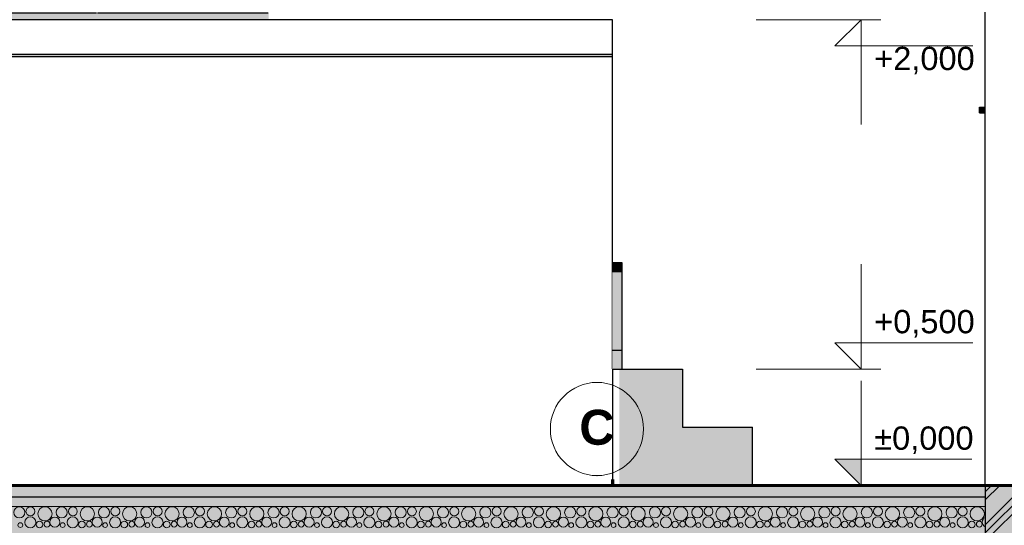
# Model space of a CAD drawing. Header units: millimetres. Extents: x -545704 to -529017, y -3380 to 6527.
# Tile 5 of 15: x -537188 to -532963, y -171 to 2000. Entities that reach past the tile are written whole.
import ezdxf
from ezdxf.enums import TextEntityAlignment as Align

# ---------------------------------------------------------------- set-up
doc = ezdxf.new("R2010")
doc.units = ezdxf.units.MM
doc.header["$MEASUREMENT"] = 0
doc.linetypes.add('Wipeout_Contour', pattern=[1000, 0, -1000])
for name, color, linetype in [('2 - KÓTA NS.2D', 7, 'Continuous'), ('3 - TERÉN NEZPEVNĚNÝ.3D', 7, 'Continuous'), ('3 - ZÁKLADOVÉ PASY.3D', 7, 'Continuous'), ('4 - OBKLADY VNITŘNÍ.3D', 7, 'Continuous'), ('4 - PRVKY KLEMPÍŘSKÉ.3D', 7, 'Continuous'), ('4 - STŘEŠNÍ KRYTINA.3D', 7, 'Continuous'), ('4 - ZDIVO - SCHODIŠTĚ.3D', 7, 'Continuous'), ('4 - ZDIVO - STĚNY NOSNÉ.3D', 7, 'Continuous'), ('5 - SRUB - STĚNY NOSNÉ.4D', 7, 'Continuous'), ('6 - ROUBENKA - ZÁBRADLÍ.5D', 7, 'Continuous'), ('Konstrukce – Dělicí čáry vrstev', 7, 'Continuous'), ('Nové_2 - TEXT HLAVNÍ NS.2D', 7, 'Continuous'), ('Nové_4 - ZDIVO - STĚNY NOSNÉ.3D', 7, 'Continuous'), ('Nové_Výplně - Povrchové', 7, 'Continuous'), ('Otvory – Okna', 7, 'Continuous'), ('Výplně - Povrchové', 7, 'Continuous'), ('Výplně – Řezové', 7, 'Continuous')]:
    doc.layers.add(name, color=color, linetype=linetype)
doc.styles.add('GENEROVANÝ_STYL_1', font='Arial.ttf')
doc.styles.add('GENEROVANÝ_STYL_2', font='Arial Bold.ttf')

# ---------------------------------------------------------------- blocks, each defined once
blk = doc.blocks.new('Řez_3', base_point=(-1697940.5, 0))
at = {"color": 254, "linetype": 'Wipeout_Contour', "lineweight": 0, "ltscale": 5369750.006657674}
blk.add_wipeout([(-540544.2, 26), (-539694.2, 26), (-539694.2, 0), (-535044.2, 0), (-535044.2, 26), (-534944.2, 26), (-534944.2, 500), (-534644.2, 500), (-534644.2, 1840), (-540544.2, 1840)], dxfattribs=at).dxf.layer = 'Nové_Výplně - Povrchové'
at = {"color": 254, "linetype": 'Wipeout_Contour', "lineweight": 0, "ltscale": 2150390.682267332}
blk.add_wipeout([(-540544.2, 1850), (-534644.2, 1850), (-534644.2, 2000), (-540544.2, 2000)], dxfattribs=at).dxf.layer = 'Nové_Výplně - Povrchové'
at = {"layer": 'Nové_4 - ZDIVO - STĚNY NOSNÉ.3D', "color": 7, "linetype": 'Continuous', "lineweight": 30}
blk.add_line((-534644.2, 500), (-534644.2, 1840), dxfattribs=at)
blk = doc.blocks.new('Řez_4', base_point=(-1697940.5, 0))
at = {"layer": 'Výplně – Řezové', "linetype": 'Continuous', "lineweight": 0, "true_color": 0x000000}
h = blk.add_hatch(dxfattribs=at)
h.set_pattern_fill('TERÉN___PŮVODNÍ', color=18, style=0, pattern_type=2)
h.set_pattern_definition([(45, (-1697940.48, 0), (-88.388348, 88.388348), []), (45, (-1697958.16, 17.68), (-88.388348, 88.388348), []), (45, (-1697975.84, 35.36), (-88.388348, 88.388348), [])])
h.paths.add_polyline_path([(-542997.7, -2500), (-531139.6, -2500), (-531139.6, 0), (-533044.2, 0), (-533044.2, -240), (-540544.2, -240), (-540544.2, -400), (-542997.7, -400)])
at = {"layer": '3 - TERÉN NEZPEVNĚNÝ.3D', "color": 7, "linetype": 'Continuous', "lineweight": 30}
blk.add_line((-531139.6, 0), (-533044.2, 0), dxfattribs=at)
at = {"layer": 'Konstrukce – Dělicí čáry vrstev', "color": 7, "linetype": 'Continuous', "lineweight": 30, "flags": 128}
blk.add_lwpolyline([(-533044.2, 0), (-533044.2, -50), (-533044.2, -90), (-533044.2, -240)], dxfattribs=at)
blk = doc.blocks.new('Řez_5', base_point=(-1697940.5, 0))
at = {"color": 254, "linetype": 'Wipeout_Contour', "lineweight": 0, "ltscale": 2139177.343828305}
blk.add_wipeout([(-534944.2, 500), (-534944.2, 26), (-534644.2, 26), (-534644.2, 500)], dxfattribs=at).dxf.layer = 'Výplně - Povrchové'
at = {"layer": '4 - ZDIVO - STĚNY NOSNÉ.3D', "color": 7, "linetype": 'Continuous', "lineweight": 30}
blk.add_line((-534644.2, 500), (-534644.2, 26), dxfattribs=at)
blk = doc.blocks.new('Řez_8', base_point=(-1697940.5, 0))
at = {"color": 254, "linetype": 'Wipeout_Contour', "lineweight": 0, "ltscale": 5371636.00917167}
blk.add_wipeout([(-537594.2, 2029.7), (-537594.2, 2029.2), (-536858.7, 2029.2), (-536858.7, 2081.2), (-536859.3, 2080.2), (-536860.9, 2081.8), (-536862.6, 2094.5), (-536862.6, 6075.3), (-537591.7, 6076), (-537591.7, 2029.7)], dxfattribs=at).dxf.layer = 'Výplně - Povrchové'
at = {"color": 254, "linetype": 'Wipeout_Contour', "lineweight": 0, "ltscale": 4290542.998758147}
blk.add_wipeout([(-536853.7, 6075.3), (-536853.7, 2029.2), (-536121.7, 2029.2), (-536121.7, 2081.2), (-536122.3, 2080.2), (-536123.9, 2081.8), (-536125.6, 2094.5), (-536125.6, 6074.6)], dxfattribs=at).dxf.layer = 'Výplně - Povrchové'
at = {"color": 254, "linetype": 'Wipeout_Contour', "lineweight": 0, "ltscale": 2147442.122060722}
blk.add_wipeout([(-536119.2, 2029.2), (-537594.2, 2029.2), (-537594.2, 2016.9), (-536119.2, 2016.9)], dxfattribs=at).dxf.layer = 'Výplně - Povrchové'
at = {"layer": '4 - STŘEŠNÍ KRYTINA.3D', "linetype": 'Continuous', "lineweight": 0, "true_color": 0x000000}
blk.add_hatch(color=18, dxfattribs=at).paths.add_polyline_path([(-536119.2, 2029.2), (-537594.2, 2029.2), (-537594.2, 2016.9), (-536119.2, 2016.9)])
at = {"color": 254, "linetype": 'Wipeout_Contour', "lineweight": 0, "ltscale": 2147441.902780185}
blk.add_wipeout([(-536119.2, 2016.9), (-537594.2, 2016.9), (-537594.2, 2000), (-536119.2, 2000)], dxfattribs=at).dxf.layer = 'Výplně - Povrchové'
at = {"layer": '4 - STŘEŠNÍ KRYTINA.3D', "linetype": 'Continuous', "lineweight": 0, "true_color": 0x000000}
for points in [[(-536879.4, 2070.7), (-536874.4, 2062.6), (-536872.4, 2061.6), (-536871.6, 2063.2), (-536858.7, 2029.2), (-536858.7, 2029.2), (-536858.7, 2081.2), (-536859.3, 2080.2), (-536860.9, 2081.8), (-536862.6, 2094.5), (-536862.6, 6075.3), (-536880, 6075.3), (-536880, 2078.3)], [(-536142.6, 2070.6), (-536137.5, 2062.4), (-536135.6, 2061.5), (-536134.8, 2063), (-536121.9, 2029.2), (-536121.7, 2029.2), (-536121.7, 2081.2), (-536122.3, 2080.2), (-536123.9, 2081.8), (-536125.6, 2094.5), (-536125.6, 6074.6), (-536143.2, 6074.6), (-536143.2, 2078.1)], [(-536119.2, 2016.9), (-537594.2, 2016.9), (-537594.2, 2000), (-536119.2, 2000)]]:
    blk.add_hatch(color=18, dxfattribs=at).paths.add_polyline_path(points)
at = {"layer": '4 - STŘEŠNÍ KRYTINA.3D', "color": 181, "linetype": 'Continuous', "lineweight": 30, "true_color": 0x9e3eff}
for p, q in [((-537594.2, 2029.7), (-537594.2, 2029.2)), ((-537594.2, 2029.2), (-536858.7, 2029.2)), ((-536853.7, 2029.2), (-536121.7, 2029.2))]:
    blk.add_line(p, q, dxfattribs=at)
blk = doc.blocks.new('Řez_10', base_point=(-1697940.5, 0))
at = {"color": 254, "linetype": 'Wipeout_Contour', "lineweight": 0, "ltscale": 2150389.539368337}
blk.add_wipeout([(-534644.2, 1850), (-540544.2, 1850), (-540544.2, 1840), (-534644.2, 1840)], dxfattribs=at).dxf.layer = 'Výplně - Povrchové'
at = {"layer": 'Výplně - Povrchové', "linetype": 'Continuous', "lineweight": 0, "true_color": 0x000000}
h = blk.add_hatch(dxfattribs=at)
h.set_pattern_fill('TERÉN___PÍSEK', color=18, style=0, pattern_type=2)
h.set_pattern_definition([(45, (-1697940.485, 200), (-63.63961, 63.63961), [0, -60, 0, -90]), (110, (-1697740.485, 200), (84.572336, 30.781813), [0, -44, 0, -76])])
h.paths.add_polyline_path([(-534644.2, 1850), (-540544.2, 1850), (-540544.2, 1840), (-534644.2, 1840)])
at = {"layer": '4 - PRVKY KLEMPÍŘSKÉ.3D', "color": 181, "linetype": 'Continuous', "lineweight": 30, "true_color": 0x9e3eff}
for q in [(-540544.2, 1840), (-534644.2, 1850)]:
    blk.add_line((-534644.2, 1840), q, dxfattribs=at)
blk = doc.blocks.new('Řez_12', base_point=(-1697940.5, 0))
at = {"color": 254, "linetype": 'Wipeout_Contour', "lineweight": 0, "ltscale": 3207783.528904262}
blk.add_wipeout([(-534644.2, 579.6), (-534644.2, 480), (-534643, 480), (-534643, 500), (-534604.2, 500), (-534604.2, 579.6)], dxfattribs=at).dxf.layer = 'Výplně - Povrchové'
at = {"layer": '6 - ROUBENKA - ZÁBRADLÍ.5D', "linetype": 'Continuous', "lineweight": 0, "true_color": 0x000000}
blk.add_hatch(color=18, dxfattribs=at).paths.add_polyline_path([(-534644.2, 579.6), (-534644.2, 480), (-534643, 480), (-534643, 500), (-534604.2, 500), (-534604.2, 579.6)])
at = {"layer": '6 - ROUBENKA - ZÁBRADLÍ.5D', "color": 7, "linetype": 'Continuous', "lineweight": 30}
for p, q in [((-534604.2, 579.6), (-534604.2, 500)), ((-534643, 480), (-534644.2, 480))]:
    blk.add_line(p, q, dxfattribs=at)
blk = doc.blocks.new('Řez_14', base_point=(-1697940.5, 0))
at = {"color": 254, "linetype": 'Wipeout_Contour', "lineweight": 0, "ltscale": 2138500.163179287}
blk.add_wipeout([(-534604.2, 957.3), (-534644.2, 957.3), (-534644.2, 917.3), (-534604.2, 917.3)], dxfattribs=at).dxf.layer = 'Výplně - Povrchové'
at = {"layer": '6 - ROUBENKA - ZÁBRADLÍ.5D', "linetype": 'Continuous', "lineweight": 0, "true_color": 0x000000}
blk.add_hatch(color=18, dxfattribs=at).paths.add_polyline_path([(-534604.2, 957.3), (-534644.2, 957.3), (-534644.2, 917.3), (-534604.2, 917.3)])
at = {"layer": '6 - ROUBENKA - ZÁBRADLÍ.5D', "color": 7, "linetype": 'Continuous', "lineweight": 30}
blk.add_line((-534644.2, 957.3), (-534604.2, 957.3), dxfattribs=at)
at = {"color": 254, "linetype": 'Wipeout_Contour', "lineweight": 0, "ltscale": 2138499.07727632}
blk.add_wipeout([(-534604.2, 579.6), (-534604.2, 917.3), (-534644.2, 917.3), (-534644.2, 579.6)], dxfattribs=at).dxf.layer = 'Výplně - Povrchové'
at = {"layer": '6 - ROUBENKA - ZÁBRADLÍ.5D', "linetype": 'Continuous', "lineweight": 0, "true_color": 0x000000}
blk.add_hatch(color=18, dxfattribs=at).paths.add_polyline_path([(-534604.2, 579.6), (-534604.2, 917.3), (-534644.2, 917.3), (-534644.2, 579.6)])
at = {"layer": '6 - ROUBENKA - ZÁBRADLÍ.5D', "color": 7, "linetype": 'Continuous', "lineweight": 30}
for p, q in [((-534604.2, 957.3), (-534604.2, 917.3)), ((-534604.2, 917.3), (-534644.2, 917.3)), ((-534604.2, 917.3), (-534604.2, 579.6)), ((-534604.2, 579.6), (-534644.2, 579.6))]:
    blk.add_line(p, q, dxfattribs=at)
blk = doc.blocks.new('Řez_19', base_point=(-1697940.5, 0))
at = {"color": 254, "linetype": 'Wipeout_Contour', "lineweight": 0, "ltscale": 3206058.789821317}
blk.add_wipeout([(-534043, 0), (-534043, 250), (-534343, 250), (-534343, 500), (-534643, 500), (-534643, 0)], dxfattribs=at).dxf.layer = 'Výplně - Povrchové'
at = {"layer": '4 - ZDIVO - SCHODIŠTĚ.3D', "linetype": 'Continuous', "lineweight": 0, "true_color": 0x000000}
blk.add_hatch(color=18, dxfattribs=at).paths.add_polyline_path([(-534614.2, 0), (-534043, 0), (-534043, 250), (-534343, 250), (-534343, 500), (-534614.2, 500)])
at = {"layer": '4 - ZDIVO - SCHODIŠTĚ.3D', "color": 7, "linetype": 'Continuous', "lineweight": 30}
for p, q in [((-534643, 500), (-534343, 500)), ((-534643, 0), (-534643, 500)), ((-534343, 500), (-534343, 250)), ((-534343, 250), (-534043, 250)), ((-534043, 0), (-534043, 250))]:
    blk.add_line(p, q, dxfattribs=at)
blk = doc.blocks.new('*X24', base_point=(-1697940.5, 0))
at = {"layer": 'Výplně – Řezové', "color": 7, "linetype": 'Continuous', "lineweight": 0}
for centre, radius in [((-537189.6, -115.4), 23.9), ((-537141.6, -111), 19.2), ((-537079.5, -121.6), 30.6), ((-537007.8, -115.4), 23.9), ((-536959.7, -111), 19.2), ((-536897.7, -121.6), 30.6), ((-536825.9, -115.4), 23.9), ((-536777.9, -111), 19.2), ((-536715.8, -121.6), 30.6), ((-536644.1, -115.4), 23.9), ((-536596, -111), 19.2), ((-536534, -121.6), 30.6), ((-536462.2, -115.4), 23.9), ((-536414.2, -111), 19.2), ((-536352.1, -121.6), 30.6), ((-536280.3, -115.4), 23.9), ((-536232.3, -111), 19.2), ((-536170.3, -121.6), 30.6), ((-536098.5, -115.4), 23.9), ((-536050.5, -111), 19.2), ((-535988.4, -121.6), 30.6), ((-535916.6, -115.4), 23.9), ((-535868.6, -111), 19.2), ((-535806.6, -121.6), 30.6), ((-535734.8, -115.4), 23.9), ((-535686.8, -111), 19.2), ((-535624.7, -121.6), 30.6), ((-535552.9, -115.4), 23.9), ((-535504.9, -111), 19.2), ((-535442.9, -121.6), 30.6), ((-535371.1, -115.4), 23.9), ((-535323.1, -111), 19.2), ((-535261, -121.6), 30.6), ((-535189.2, -115.4), 23.9), ((-535141.2, -111), 19.2), ((-535079.1, -121.6), 30.6), ((-535007.4, -115.4), 23.9), ((-534959.3, -111), 19.2), ((-534897.3, -121.6), 30.6), ((-534825.5, -115.4), 23.9), ((-534777.5, -111), 19.2), ((-534715.4, -121.6), 30.6), ((-534643.7, -115.4), 23.9), ((-534595.6, -111), 19.2), ((-534533.6, -121.6), 30.6), ((-534461.8, -115.4), 23.9), ((-534413.8, -111), 19.2), ((-534351.7, -121.6), 30.6), ((-534280, -115.4), 23.9), ((-534231.9, -111), 19.2), ((-534169.9, -121.6), 30.6), ((-534098.1, -115.4), 23.9), ((-534050.1, -111), 19.2), ((-533988, -121.6), 30.6), ((-533916.2, -115.4), 23.9), ((-533868.2, -111), 19.2), ((-533806.2, -121.6), 30.6), ((-533734.4, -115.4), 23.9), ((-533686.4, -111), 19.2), ((-533624.3, -121.6), 30.6), ((-533552.5, -115.4), 23.9), ((-533504.5, -111), 19.2), ((-533442.5, -121.6), 30.6), ((-533370.7, -115.4), 23.9), ((-533322.7, -111), 19.2), ((-533260.6, -121.6), 30.6), ((-533188.8, -115.4), 23.9), ((-533140.8, -111), 19.2), ((-533078.8, -121.6), 30.6), ((-537185.2, -169.8), 10.3), ((-537142.1, -158.1), 23.7), ((-537102.6, -167.7), 14.3), ((-537070.7, -165.9), 12.5), ((-537037, -157.1), 21.3), ((-537003.3, -169.8), 10.3), ((-536960.3, -158.1), 23.7), ((-536920.7, -167.7), 14.3), ((-536888.8, -165.9), 12.5), ((-536855.1, -157.1), 21.3), ((-536821.4, -169.8), 10.3), ((-536778.4, -158.1), 23.7), ((-536738.9, -167.7), 14.3), ((-536707, -165.9), 12.5), ((-536673.3, -157.1), 21.3), ((-536639.6, -169.8), 10.3), ((-536596.5, -158.1), 23.7), ((-536557, -167.7), 14.3), ((-536525.1, -165.9), 12.5), ((-536491.4, -157.1), 21.3), ((-536457.7, -169.8), 10.3), ((-536414.7, -158.1), 23.7), ((-536375.2, -167.7), 14.3), ((-536343.3, -165.9), 12.5), ((-536309.6, -157.1), 21.3), ((-536275.9, -169.8), 10.3), ((-536232.8, -158.1), 23.7), ((-536193.3, -167.7), 14.3), ((-536161.4, -165.9), 12.5), ((-536127.7, -157.1), 21.3), ((-536094, -169.8), 10.3), ((-536051, -158.1), 23.7), ((-536011.5, -167.7), 14.3), ((-535979.6, -165.9), 12.5), ((-535945.9, -157.1), 21.3), ((-535912.2, -169.8), 10.3), ((-535869.1, -158.1), 23.7), ((-535829.6, -167.7), 14.3), ((-535797.7, -165.9), 12.5), ((-535764, -157.1), 21.3), ((-535730.3, -169.8), 10.3), ((-535687.3, -158.1), 23.7), ((-535647.8, -167.7), 14.3), ((-535615.8, -165.9), 12.5), ((-535582.2, -157.1), 21.3), ((-535548.5, -169.8), 10.3), ((-535505.4, -158.1), 23.7), ((-535465.9, -167.7), 14.3), ((-535434, -165.9), 12.5), ((-535400.3, -157.1), 21.3), ((-535366.6, -169.8), 10.3), ((-535323.6, -158.1), 23.7), ((-535284.1, -167.7), 14.3), ((-535252.1, -165.9), 12.5), ((-535218.5, -157.1), 21.3), ((-535184.8, -169.8), 10.3), ((-535141.7, -158.1), 23.7), ((-535102.2, -167.7), 14.3), ((-535070.3, -165.9), 12.5), ((-535036.6, -157.1), 21.3), ((-535002.9, -169.8), 10.3), ((-534959.9, -158.1), 23.7), ((-534920.3, -167.7), 14.3), ((-534888.4, -165.9), 12.5), ((-534854.7, -157.1), 21.3), ((-534821.1, -169.8), 10.3), ((-534778, -158.1), 23.7), ((-534738.5, -167.7), 14.3), ((-534706.6, -165.9), 12.5), ((-534672.9, -157.1), 21.3), ((-534639.2, -169.8), 10.3), ((-534596.2, -158.1), 23.7), ((-534556.6, -167.7), 14.3), ((-534524.7, -165.9), 12.5), ((-534491, -157.1), 21.3), ((-534457.3, -169.8), 10.3), ((-534414.3, -158.1), 23.7), ((-534374.8, -167.7), 14.3), ((-534342.9, -165.9), 12.5), ((-534309.2, -157.1), 21.3), ((-534275.5, -169.8), 10.3), ((-534232.4, -158.1), 23.7), ((-534192.9, -167.7), 14.3), ((-534161, -165.9), 12.5), ((-534127.3, -157.1), 21.3), ((-534093.6, -169.8), 10.3), ((-534050.6, -158.1), 23.7), ((-534011.1, -167.7), 14.3), ((-533979.2, -165.9), 12.5), ((-533945.5, -157.1), 21.3), ((-533911.8, -169.8), 10.3), ((-533868.7, -158.1), 23.7), ((-533829.2, -167.7), 14.3), ((-533797.3, -165.9), 12.5), ((-533763.6, -157.1), 21.3), ((-533729.9, -169.8), 10.3), ((-533686.9, -158.1), 23.7), ((-533647.4, -167.7), 14.3), ((-533615.5, -165.9), 12.5), ((-533581.8, -157.1), 21.3), ((-533548.1, -169.8), 10.3), ((-533505, -158.1), 23.7), ((-533465.5, -167.7), 14.3), ((-533433.6, -165.9), 12.5), ((-533399.9, -157.1), 21.3), ((-533366.2, -169.8), 10.3), ((-533323.2, -158.1), 23.7), ((-533283.7, -167.7), 14.3), ((-533251.7, -165.9), 12.5), ((-533218.1, -157.1), 21.3), ((-533184.4, -169.8), 10.3), ((-533141.3, -158.1), 23.7), ((-533101.8, -167.7), 14.3), ((-533069.9, -165.9), 12.5)]:
    blk.add_circle(centre, radius, dxfattribs=at)
for centre, radius, start, end in [((-537052.1, -67.1), 23.7, 255.0155, 284.9845), ((-537012.6, -76.7), 14.3, 248.4621, 291.5379), ((-536870.3, -67.1), 23.7, 255.0155, 284.9845), ((-536830.7, -76.7), 14.3, 248.4621, 291.5379), ((-536688.4, -67.1), 23.7, 255.0155, 284.9845), ((-536648.9, -76.7), 14.3, 248.4621, 291.5379), ((-536506.5, -67.1), 23.7, 255.0155, 284.9845), ((-536467, -76.7), 14.3, 248.4621, 291.5379), ((-536324.7, -67.1), 23.7, 255.0155, 284.9845), ((-536285.2, -76.7), 14.3, 248.4621, 291.5379), ((-536142.8, -67.1), 23.7, 255.0155, 284.9845), ((-536103.3, -76.7), 14.3, 248.4621, 291.5379), ((-535961, -67.1), 23.7, 255.0155, 284.9845), ((-535921.5, -76.7), 14.3, 248.4621, 291.5379), ((-535779.1, -67.1), 23.7, 255.0155, 284.9845), ((-535739.6, -76.7), 14.3, 248.4621, 291.5379), ((-535597.3, -67.1), 23.7, 255.0155, 284.9845), ((-535557.8, -76.7), 14.3, 248.4621, 291.5379), ((-535415.4, -67.1), 23.7, 255.0155, 284.9845), ((-535375.9, -76.7), 14.3, 248.4621, 291.5379), ((-535233.6, -67.1), 23.7, 255.0155, 284.9845), ((-535194.1, -76.7), 14.3, 248.4621, 291.5379), ((-535051.7, -67.1), 23.7, 255.0155, 284.9845), ((-535012.2, -76.7), 14.3, 248.4621, 291.5379), ((-534869.9, -67.1), 23.7, 255.0155, 284.9845), ((-534830.3, -76.7), 14.3, 248.4621, 291.5379), ((-534688, -67.1), 23.7, 255.0155, 284.9845), ((-534648.5, -76.7), 14.3, 248.4621, 291.5379), ((-534506.2, -67.1), 23.7, 255.0155, 284.9845), ((-534466.6, -76.7), 14.3, 248.4621, 291.5379), ((-534324.3, -67.1), 23.7, 255.0155, 284.9845), ((-534284.8, -76.7), 14.3, 248.4621, 291.5379), ((-534142.4, -67.1), 23.7, 255.0155, 284.9845), ((-534102.9, -76.7), 14.3, 248.4621, 291.5379), ((-533960.6, -67.1), 23.7, 255.0155, 284.9845), ((-533921.1, -76.7), 14.3, 248.4621, 291.5379), ((-533778.7, -67.1), 23.7, 255.0155, 284.9845), ((-533739.2, -76.7), 14.3, 248.4621, 291.5379), ((-533596.9, -67.1), 23.7, 255.0155, 284.9845), ((-533557.4, -76.7), 14.3, 248.4621, 291.5379), ((-533415, -67.1), 23.7, 255.0155, 284.9845), ((-533375.5, -76.7), 14.3, 248.4621, 291.5379), ((-533233.2, -67.1), 23.7, 255.0155, 284.9845), ((-533193.7, -76.7), 14.3, 248.4621, 291.5379), ((-533051.3, -67.1), 23.7, 255.0155, 284.9845), ((-533036.2, -157.1), 21.3, 112.1268, 247.8732)]:
    blk.add_arc(centre, radius, start, end, dxfattribs=at)
blk = doc.blocks.new('Řez_21', base_point=(-1697940.5, 0))
at = {"layer": 'Výplně – Řezové', "linetype": 'Continuous', "lineweight": 0, "true_color": 0x000000}
h = blk.add_hatch(dxfattribs=at)
h.set_pattern_fill('UMĚLÝ_KÁMEN__OBKLADY__DL_2F', color=18, style=0, pattern_type=2)
h.set_pattern_definition([(0, (-1697940.485, 0), (0, 21.6506351), [0, -12.5]), (0, (-1697934.235, 10.825), (0, 21.6506351), [0, -12.5])])
h.paths.add_polyline_path([(-540544.2, -50), (-533044.2, -50), (-533044.2, 0), (-540544.2, 0)])
h = blk.add_hatch(dxfattribs=at)
h.set_pattern_fill('TERÉN___PÍSEK', color=18, style=0, pattern_type=2)
h.set_pattern_definition([(45, (-1697940.485, 200), (-63.63961, 63.63961), [0, -60, 0, -90]), (110, (-1697740.485, 200), (84.572336, 30.781813), [0, -44, 0, -76])])
h.paths.add_polyline_path([(-540544.2, -50), (-540544.2, -90), (-533044.2, -90), (-533044.2, -50)])
at = {"layer": '5 - SRUB - STĚNY NOSNÉ.4D', "color": 7, "linetype": 'Continuous', "lineweight": 60}
blk.add_line((-533044.2, 0), (-540544.2, 0), dxfattribs=at)
at = {"layer": 'Konstrukce – Dělicí čáry vrstev', "color": 7, "linetype": 'Continuous', "lineweight": 30}
blk.add_line((-533044.2, -50), (-540544.2, -50), dxfattribs=at)
at = {"layer": 'Konstrukce – Dělicí čáry vrstev', "color": 7, "linetype": 'Continuous', "lineweight": 0}
blk.add_line((-533044.2, -90), (-540544.2, -90), dxfattribs=at)
at = {"layer": '5 - SRUB - STĚNY NOSNÉ.4D', "lineweight": 0}
blk.add_blockref('*X24', (-1697940.5, 0), dxfattribs=at)
blk = doc.blocks.new('Řez_23', base_point=(-1697940.5, 0))
at = {"color": 254, "linetype": 'Wipeout_Contour', "lineweight": 0, "ltscale": 2139376.876358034}
blk.add_wipeout([(-534644.2, 26), (-535044.2, 26), (-535044.2, 0), (-534644.2, 0)], dxfattribs=at).dxf.layer = 'Výplně - Povrchové'
at = {"layer": '3 - ZÁKLADOVÉ PASY.3D', "color": 7, "linetype": 'Continuous', "lineweight": 60}
blk.add_line((-534644.2, 26), (-534644.2, 0), dxfattribs=at)
blk = doc.blocks.new('Řez_25', base_point=(-1697940.5, 0))
at = {"color": 254, "linetype": 'Wipeout_Contour', "lineweight": 0, "ltscale": 2131417.322750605}
blk.add_wipeout([(-533044.2, 3500), (-533044.2, 3050), (-532644.2, 3050), (-532644.2, 3500)], dxfattribs=at).dxf.layer = 'Výplně - Povrchové'
at = {"color": 254, "linetype": 'Wipeout_Contour', "lineweight": 0, "ltscale": 2131391.588503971}
blk.add_wipeout([(-533044.2, 2800), (-533044.2, 0), (-532644.2, 0), (-532644.2, 2800)], dxfattribs=at).dxf.layer = 'Výplně - Povrchové'
at = {"layer": '4 - ZDIVO - STĚNY NOSNÉ.3D', "color": 7, "linetype": 'Continuous', "lineweight": 30}
for p, q in [((-533044.2, 3500), (-532644.2, 3500)), ((-533044.2, 3050), (-533044.2, 3500)), ((-533044.2, 0), (-533044.2, 2800))]:
    blk.add_line(p, q, dxfattribs=at)
blk = doc.blocks.new('Řez_28', base_point=(-1697940.5, 0))
at = {"color": 254, "linetype": 'Wipeout_Contour', "lineweight": 0, "ltscale": 2132236.631304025}
blk.add_wipeout([(-533069.2, 1600), (-533044.2, 1600), (-533044.2, 1625), (-533069.2, 1625)], dxfattribs=at).dxf.layer = 'Výplně - Povrchové'
at = {"layer": 'Otvory – Okna', "linetype": 'Continuous', "lineweight": 0, "true_color": 0x000000}
blk.add_hatch(color=18, dxfattribs=at).paths.add_polyline_path([(-533069.2, 1600), (-533044.2, 1600), (-533044.2, 1625), (-533069.2, 1625)])
at = {"layer": 'Otvory – Okna', "color": 181, "linetype": 'Continuous', "lineweight": 30, "true_color": 0x9e3eff}
for p, q in [((-533069.2, 1625), (-533044.2, 1625)), ((-533069.2, 1600), (-533069.2, 1625)), ((-533069.2, 1600), (-533044.2, 1600))]:
    blk.add_line(p, q, dxfattribs=at)
blk = doc.blocks.new('Řez_32', base_point=(-1697940.5, 0))
at = {"layer": '4 - PRVKY KLEMPÍŘSKÉ.3D', "color": 181, "linetype": 'Continuous', "lineweight": 30, "true_color": 0x9e3eff}
for p, q in [((-534644.2, 2000), (-540544.2, 2000)), ((-534644.2, 1850), (-534644.2, 2000)), ((-534644.2, 1850), (-540544.2, 1850))]:
    blk.add_line(p, q, dxfattribs=at)
blk = doc.blocks.new('Kóta_2', base_point=(-533577, 0))
at = {"layer": '2 - KÓTA NS.2D', "linetype": 'Continuous', "lineweight": 15, "true_color": 0x007d00}
blk.add_hatch(color=96, dxfattribs=at).paths.add_polyline_path([(-533577, 0), (-533577, 112.5), (-533689.5, 112.5)])
at = {"layer": '2 - KÓTA NS.2D', "color": 96, "linetype": 'Continuous', "lineweight": 15, "true_color": 0x007d00}
for p, q in [((-533577, 3070), (-533577, 3520)), ((-533577, 3070), (-533689.5, 3182.5)), ((-533689.5, 3182.5), (-533577, 3182.5)), ((-533577, 3182.5), (-533097.4, 3182.5)), ((-533577, 2650), (-533689.5, 2537.5)), ((-533577, 2650), (-533577, 2200)), ((-533689.5, 2537.5), (-533577, 2537.5)), ((-533577, 2537.5), (-533097.4, 2537.5)), ((-533577, 2000), (-533689.5, 1887.5)), ((-533577, 2000), (-533577, 1550)), ((-533689.5, 1887.5), (-533577, 1887.5)), ((-533577, 1887.5), (-533097.4, 1887.5)), ((-533577, 500), (-533577, 950)), ((-533577, 500), (-533689.5, 612.5)), ((-533689.5, 612.5), (-533577, 612.5)), ((-533577, 612.5), (-533097.4, 612.5)), ((-533577, 0), (-533577, 450)), ((-533577, 0), (-533689.5, 112.5)), ((-533689.5, 112.5), (-533577, 112.5)), ((-533577, 112.5), (-533102.3, 112.5))]:
    blk.add_line(p, q, dxfattribs=at)
at = {"layer": '2 - KÓTA NS.2D', "color": 96, "linetype": 'Continuous', "lineweight": 0, "true_color": 0x007d00}
for p, q in [((-533577, 3070), (-534027, 3070)), ((-533577, 3070), (-533492.6, 3070)), ((-533577, 2650), (-534027, 2650)), ((-533577, 2650), (-533492.6, 2650)), ((-533577, 2000), (-534027, 2000)), ((-533577, 2000), (-533492.6, 2000)), ((-533577, 500), (-534027, 500)), ((-533577, 500), (-533492.6, 500)), ((-533577, 0), (-533661.4, 0)), ((-533577, 0), (-533127, 0))]:
    blk.add_line(p, q, dxfattribs=at)
at = {"layer": '2 - KÓTA NS.2D', "color": 96, "lineweight": 0, "true_color": 0x007d00, "char_height": 100, "attachment_point": 7, "style": 'GENEROVANÝ_STYL_1'}
for s, insert in [('\\A1;{\\pql;\\fArial|b0|i0|c0|p0;\\W1.000000;+3,070}', (-533520.7, 3205)), ('\\A1;{\\pql;\\fArial|b0|i0|c0|p0;\\W1.000000;+2,650}', (-533520.7, 2415)), ('\\A1;{\\pql;\\fArial|b0|i0|c0|p0;\\W1.000000;+2,000}', (-533520.7, 1765)), ('\\A1;{\\pql;\\fArial|b0|i0|c0|p0;\\W1.000000;+0,500}', (-533520.7, 635)), ('\\A1;{\\pql;\\fArial|b0|i0|c0|p0;\\W1.000000;±0,000}', (-533520.7, 135))]:
    blk.add_mtext(s, dxfattribs=dict(at, insert=insert))
blk = doc.blocks.new('Popiska_5', base_point=(-534710.6, 42.7))
at = {"layer": 'Nové_2 - TEXT HLAVNÍ NS.2D', "color": 5, "linetype": 'Continuous', "lineweight": 15, "true_color": 0x1c1cff, "flags": 128}
blk.add_lwpolyline([(-534510.6, 242.7, 1), (-534910.6, 242.7, 1)], format="xyb", close=True, dxfattribs=at)
at = {"layer": 'Nové_2 - TEXT HLAVNÍ NS.2D', "color": 5, "linetype": 'Continuous', "lineweight": 15, "true_color": 0x1c1cff}
blk.add_point((-534710.6, 42.7), dxfattribs=at)
at = {"layer": 'Nové_2 - TEXT HLAVNÍ NS.2D', "color": 5, "lineweight": 0, "true_color": 0x1c1cff, "style": 'GENEROVANÝ_STYL_2'}
blk.add_attdef('customHeadContent', text='', height=150, dxfattribs=at).set_placement((-534710.6, 250.1), align=Align.MIDDLE_CENTER)

msp = doc.modelspace()

# ---------------------------------------------------------------- block references
at = {"layer": 'Nové_4 - ZDIVO - STĚNY NOSNÉ.3D', "lineweight": 0}
msp.add_blockref('Řez_3', (-1697940.5, 0), dxfattribs=at)

# ---------------------------------------------------------------- next in the draw order: block references
at = {"layer": '3 - TERÉN NEZPEVNĚNÝ.3D', "lineweight": 0}
msp.add_blockref('Řez_4', (-1697940.5, 0), dxfattribs=at)
at = {"layer": '4 - PRVKY KLEMPÍŘSKÉ.3D', "lineweight": 0}
msp.add_blockref('Řez_10', (-1697940.5, 0), dxfattribs=at)
at = {"layer": '4 - STŘEŠNÍ KRYTINA.3D', "lineweight": 0}
msp.add_blockref('Řez_8', (-1697940.5, 0), dxfattribs=at)
at = {"layer": '4 - ZDIVO - STĚNY NOSNÉ.3D', "lineweight": 0}
msp.add_blockref('Řez_5', (-1697940.5, 0), dxfattribs=at)

# ---------------------------------------------------------------- next in the draw order: block references
at = {"layer": '4 - PRVKY KLEMPÍŘSKÉ.3D', "lineweight": 0}
msp.add_blockref('Řez_32', (-1697940.5, 0), dxfattribs=at)
at = {"layer": '6 - ROUBENKA - ZÁBRADLÍ.5D', "lineweight": 0}
msp.add_blockref('Řez_12', (-1697940.5, 0), dxfattribs=at)

# ---------------------------------------------------------------- next in the draw order: block references
at = {"layer": '4 - ZDIVO - SCHODIŠTĚ.3D', "lineweight": 0}
msp.add_blockref('Řez_19', (-1697940.5, 0), dxfattribs=at)
at = {"layer": '6 - ROUBENKA - ZÁBRADLÍ.5D', "lineweight": 0}
msp.add_blockref('Řez_14', (-1697940.5, 0), dxfattribs=at)

# ---------------------------------------------------------------- next in the draw order: block references
at = {"layer": '5 - SRUB - STĚNY NOSNÉ.4D', "lineweight": 0}
msp.add_blockref('Řez_21', (-1697940.5, 0), dxfattribs=at)

# ---------------------------------------------------------------- next in the draw order: block references
at = {"layer": '3 - ZÁKLADOVÉ PASY.3D', "lineweight": 0}
msp.add_blockref('Řez_23', (-1697940.5, 0), dxfattribs=at)
at = {"layer": '4 - ZDIVO - STĚNY NOSNÉ.3D', "lineweight": 0}
msp.add_blockref('Řez_25', (-1697940.5, 0), dxfattribs=at)

# ---------------------------------------------------------------- next in the draw order: hatches: boundary and pattern name
at = {"layer": '4 - OBKLADY VNITŘNÍ.3D', "linetype": 'Continuous', "lineweight": 0}
msp.add_hatch(color=255, dxfattribs=at).paths.add_polyline_path([(-529017.4, 0), (-545704.5, 0), (-545704.5, -3379.6), (-529017.4, -3379.6)])

# ---------------------------------------------------------------- next in the draw order: linework, layer by layer
at = {"layer": '4 - OBKLADY VNITŘNÍ.3D', "color": 7, "linetype": 'Continuous', "lineweight": 60, "flags": 128}
msp.add_lwpolyline([(-529017.4, 0), (-545704.5, 0), (-545704.5, -3379.6), (-529017.4, -3379.6)], close=True, dxfattribs=at)

# ---------------------------------------------------------------- next in the draw order: block references
at = {"layer": 'Nové_2 - TEXT HLAVNÍ NS.2D', "color": 5, "linetype": 'Continuous', "lineweight": 15, "true_color": 0x1c1cff}
msp.add_blockref('Popiska_5', (-534710.6, 42.7), dxfattribs=at).add_auto_attribs({'customHeadContent': 'C'})
at = {"layer": 'Otvory – Okna', "lineweight": 0}
msp.add_blockref('Řez_28', (-1697940.5, 0), dxfattribs=at)

# ---------------------------------------------------------------- next in the draw order: block references
at = {"layer": '2 - KÓTA NS.2D', "color": 96, "linetype": 'Continuous', "lineweight": 0, "true_color": 0x007d00}
msp.add_blockref('Kóta_2', (-533577, 0), dxfattribs=at)

doc.saveas('drawing.dxf')
